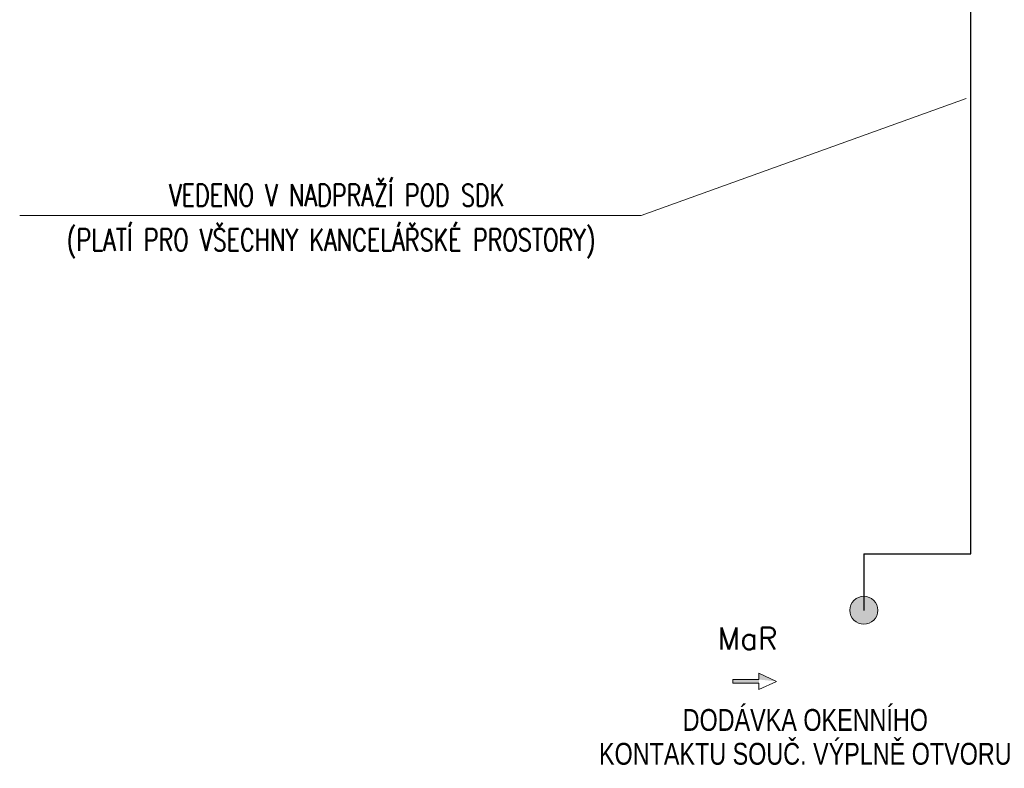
# Model space of a CAD drawing. Header units: millimetres. Extents: x -367720 to -162733, y 309172 to 337444.
# Tile 1 of 256: x -364781 to -359143, y 309479 to 313762. Entities that reach past the tile are written whole.
import ezdxf
from ezdxf.enums import TextEntityAlignment as Align

# ---------------------------------------------------------------- set-up
doc = ezdxf.new("R2010")
doc.units = ezdxf.units.MM
doc.header["$LTSCALE"] = 10
doc.header["$MEASUREMENT"] = 0
doc.layers.get('0').update_dxf_attribs({"color": 255, "lineweight": 13})
for name, color, linetype, lineweight in [('VZ1', 6, 'Continuous', 18), ('vzt-množství vzduchu', 30, 'Continuous', 20), ('vzt-popis', 81, 'Continuous', 20), ('vzt-profese', 241, 'Continuous', 15)]:
    doc.layers.add(name, color=color, linetype=linetype, lineweight=lineweight)
doc.layers.add('ÚT_CHL-ovladač', color=4, linetype='Continuous')
doc.styles.add('PITSIMP8', font='pitsimp8')
doc.styles.add('ROMANS', font='ROMANS.shx', dxfattribs={"height": 80})
doc.styles.add('Romans c', font='romans.shx')

# ---------------------------------------------------------------- blocks, each defined once
blk = doc.blocks.new('2dluk097')
at = {"color": 0, "linetype": 'ByBlock'}
for p, q in [((-0.052, 0.5), (-0.052, -0.1)), ((-0.052, 0.5), (0.052, 0.5)), ((0.052, 0.5), (0.052, -0.1))]:
    blk.add_line(p, q, dxfattribs=at)
for p, q in [((-0.052, -0.1), (-0.231, -0.1)), ((0, -0.5), (-0.231, -0.1)), ((0, -0.5), (0.231, -0.1)), ((0.052, -0.1), (0.231, -0.1))]:
    blk.add_line(p, q)
for points in [[(-0.052, 0.5), (0.052, 0.5), (-0.052, -0.1), (0.052, -0.1)], [(-0.231, -0.1), (0, -0.5), (0.052, -0.1), (-0.052, -0.1)], [(-0.052, -0.1), (0.231, -0.1), (0, -0.5), (-0.052, -0.1)]]:
    blk.add_solid(points)
at = {"linetype": 'ByBlock', "style": 'PITSIMP8', "flags": 9}
for tag, p in [('VOLUMENSTROM', (-0.058, 0.041)), ('RAUM/GRUPPE', (-0.058, 0.161)), ('DRUCK/-STUFE', (-0.058, 0.021)), ('BEZEICHNUNG', (-0.058, 0.181)), ('POS.NR.G-LV', (-0.058, 0.141)), ('ANSCHLUSS', (-0.058, 0.001)), ('KENNUNG', (-0.058, 0.081)), ('LEISTUNG', (-0.058, 0.061)), ('FABRIKAT', (-0.058, 0.121)), ('TYP', (-0.058, 0.101)), ('SPANNUNG/FREQUENZ', (-0.058, -0.119)), ('TEMPERATUR', (-0.058, -0.059)), ('SCHUTZART', (-0.058, -0.099)), ('DREHZAHL', (-0.058, -0.079)), ('GROESSE', (-0.058, -0.019)), ('GEWICHT', (-0.058, -0.139)), ('FREI', (-0.058, -0.159)), ('FREI', (-0.058, -0.179)), ('FREI', (-0.058, -0.199)), ('DN', (-0.058, -0.039))]:
    blk.add_attdef(tag, text='', height=0.01, dxfattribs=at).set_placement(p, align=Align.MIDDLE)
blk = doc.blocks.new('A$C44164CF6')
at = {"layer": 'vzt-profese'}
h = blk.add_hatch(color=256, dxfattribs=at)
edge = h.paths.add_edge_path()
edge.add_arc((-5164.2, -8537.2), 80, 0, 360)
at = {"layer": 'vzt-popis'}
blk.add_lwpolyline([(-9998.3, -6278), (-6439.4, -6278), (-4577.4, -5608.7)], dxfattribs=at)
at = {"layer": 'vzt-profese'}
blk.add_circle((-5164.2, -8537.2), 80, dxfattribs=at)
at = {"layer": 'ÚT_CHL-ovladač'}
for p, q in [((-4550.7, -8215.3), (-4550.7, -4054)), ((-5164.1, -8215.3), (-4550.7, -8215.3)), ((-5164.1, -8215.3), (-5164.1, -8537.8))]:
    blk.add_line(p, q, dxfattribs=at)
at = {"layer": 'vzt-profese', "xscale": -200, "yscale": 250, "zscale": 160, "rotation": 90}
blk.add_blockref('2dluk097', (-5790.2, -8944.1), dxfattribs=at)
at = {"layer": 'VZ1', "extrusion": (0, -1, -1.22461e-16), "style": 'ROMANS', "width": 0.8, "flags": 1}
for tag, p in [('MATERIAL', (-2269.1, 3112.5, -14812.2)), ('PRIRUBA', (-2269.1, 3112.5, -14812.2)), ('PRUTOK', (-2269.1, 3112.5, -14812.2)), ('PLOCHA', (-2269.1, 3112.5, -14812.2)), ('OBVOD', (-2269.1, 3112.5, -14812.2)), ('NAZEV', (-2269.1, 3112.5, -14812.2)), ('USEK', (-2269.1, 3112.5, -14812.2)), ('KOTA', (-2269.1, 3112.5, -14812.2)), ('TVAR', (-2269.1, 3112.5, -14812.2)), ('NB2', (-2269.1, 3112.5, -14812.2)), ('NB1', (-2269.1, 3112.5, -14812.2)), ('POS', (-2269.1, 3112.5, -14812.2)), ('DB', (-2269.1, 3112.5, -14812.2)), ('DA', (-2269.1, 3112.5, -14812.2)), ('B2', (-2269.1, 3112.5, -14812.2)), ('A2', (-2269.1, 3112.5, -14812.2)), ('B1', (-2269.1, 3112.5, -14812.2)), ('A1', (-2269.1, 3112.5, -14812.2)), ('LT', (-2269.1, 3112.5, -14812.2)), ('MATERIAL', (99885.3, 3112.5, -14812.2)), ('PRIRUBA', (99885.3, 3112.5, -14812.2)), ('PRUTOK', (99885.3, 3112.5, -14812.2)), ('PLOCHA', (99885.3, 3112.5, -14812.2)), ('OBVOD', (99885.3, 3112.5, -14812.2)), ('NAZEV', (99885.3, 3112.5, -14812.2)), ('USEK', (99885.3, 3112.5, -14812.2)), ('KOTA', (99885.3, 3112.5, -14812.2)), ('TVAR', (99885.3, 3112.5, -14812.2)), ('NB2', (99885.3, 3112.5, -14812.2)), ('NB1', (99885.3, 3112.5, -14812.2)), ('POS', (99885.3, 3112.5, -14812.2)), ('DB', (99885.3, 3112.5, -14812.2)), ('DA', (99885.3, 3112.5, -14812.2)), ('B2', (99885.3, 3112.5, -14812.2)), ('B1', (99885.3, 3112.5, -14812.2)), ('LT', (99885.3, 3112.5, -14812.2)), ('A2', (99885.3, 3112.5, -14812.2)), ('A1', (99885.3, 3112.5, -14812.2))]:
    blk.add_attdef(tag, p, '', height=1, rotation=180, dxfattribs=at)
at = {"layer": 'VZ1', "extrusion": (1.22461e-16, 1, 4.44089e-16), "style": 'ROMANS', "width": 0.8, "flags": 1}
for tag, p in [('MATERIAL', (2269.1, 2852.5, 14812.2)), ('PRIRUBA', (2269.1, 2852.5, 14812.2)), ('IZOLACE', (2269.1, 2852.5, 14812.2)), ('PRUTOK', (2269.1, 2852.5, 14812.2)), ('PLOCHA', (2269.1, 2852.5, 14812.2)), ('NASTCE', (2269.1, 2852.5, 14812.2)), ('OBVOD', (2269.1, 2852.5, 14812.2)), ('NAZEV', (2269.1, 2852.5, 14812.2)), ('USEK', (2269.1, 2852.5, 14812.2)), ('KOTA', (2269.1, 2852.5, 14812.2)), ('TVAR', (2269.1, 2852.5, 14812.2)), ('NB2', (2269.1, 2852.5, 14812.2)), ('NB1', (2269.1, 2852.5, 14812.2)), ('POS', (2269.1, 2852.5, 14812.2)), ('VS', (2269.1, 2852.5, 14812.2)), ('B1', (2269.1, 2852.5, 14812.2)), ('A1', (2269.1, 2852.5, 14812.2)), ('LT', (2269.1, 2852.5, 14812.2)), ('MATERIAL', (-99885.3, 2852.5, 14812.2)), ('PRIRUBA', (-99885.3, 2852.5, 14812.2)), ('IZOLACE', (-99885.3, 2852.5, 14812.2)), ('PRUTOK', (-99885.3, 2852.5, 14812.2)), ('PLOCHA', (-99885.3, 2852.5, 14812.2)), ('NASTCE', (-99885.3, 2852.5, 14812.2)), ('OBVOD', (-99885.3, 2852.5, 14812.2)), ('NAZEV', (-99885.3, 2852.5, 14812.2)), ('USEK', (-99885.3, 2852.5, 14812.2)), ('KOTA', (-99885.3, 2852.5, 14812.2)), ('TVAR', (-99885.3, 2852.5, 14812.2)), ('NB2', (-99885.3, 2852.5, 14812.2)), ('NB1', (-99885.3, 2852.5, 14812.2)), ('POS', (-99885.3, 2852.5, 14812.2)), ('B1', (-99885.3, 2852.5, 14812.2)), ('VS', (-99885.3, 2852.5, 14812.2)), ('LT', (-99885.3, 2852.5, 14812.2)), ('A1', (-99885.3, 2852.5, 14812.2))]:
    blk.add_attdef(tag, p, '', height=1, dxfattribs=at)
at = {"layer": 'vzt-množství vzduchu', "linetype": 'Continuous', "style": 'PITSIMP8', "width": 0.8}
for s, p in [('DODÁVKA OKENNÍHO', (-5499.5, -9227.4)), ('KONTAKTU SOUČ. VÝPLNĚ OTVORU', (-5499.5, -9421.1))]:
    blk.add_text(s, height=125, dxfattribs=at).set_placement(p, align=Align.CENTER)
at = {"layer": 'vzt-popis', "style": 'Romans c', "width": 0.75}
for s, p in [('VEDENO V NADPRAŽÍ POD SDK', (-8182.5, -6225)), ('(PLATÍ PRO VŠECHNY KANCELÁŘSKÉ PROSTORY) ', (-8182.5, -6480.5))]:
    blk.add_text(s, height=125, dxfattribs=at).set_placement(p, align=Align.CENTER)
at = {"layer": 'vzt-profese', "style": 'ROMANS'}
blk.add_text('MaR', height=125, rotation=0, dxfattribs=at).set_placement((-6000.8, -8761.3))

msp = doc.modelspace()

# ---------------------------------------------------------------- block references
msp.add_blockref('A$C44164CF6', (-354782.9, 318920.1))

doc.saveas('drawing.dxf')
